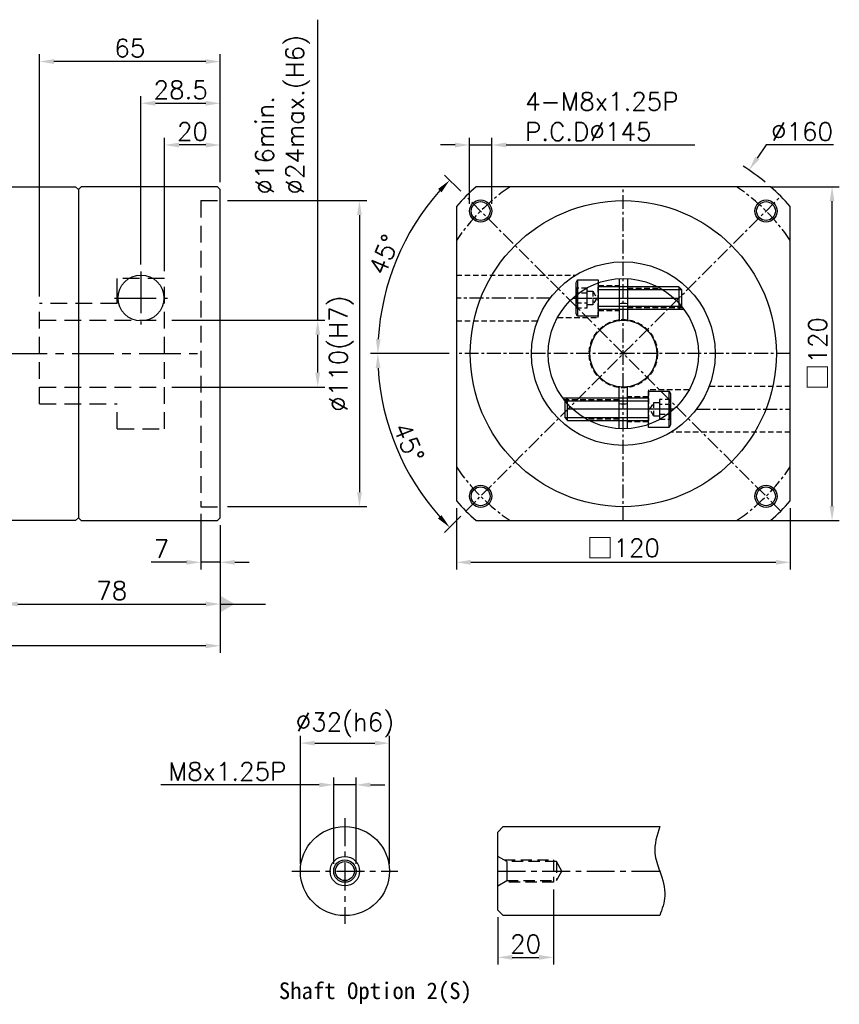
# Model space of a CAD drawing. Header units: millimetres. Extents: x -282 to 775, y -19 to 500.
# Tile 2 of 2: x 113 to 407, y 124 to 478. Entities that reach past the tile are written whole.
import ezdxf

# ---------------------------------------------------------------- set-up
doc = ezdxf.new("R2010")
doc.units = ezdxf.units.MM
doc.header["$LTSCALE"] = 4
doc.linetypes.add('CENTER', pattern=[2, 1.25, -0.25, 0.25, -0.25])
doc.linetypes.add('DASHED', pattern=[0.75, 0.5, -0.25])
for name, color, linetype in [('DIM', 6, 'Continuous'), ('MF120H-212', 7, 'Continuous'), ('MF120H-511', 7, 'Continuous'), ('MF120X1-012', 7, 'Continuous'), ('圖框', 7, 'Continuous')]:
    doc.layers.add(name, color=color, linetype=linetype)
doc.styles.get("Standard").update_dxf_attribs({"font": 'romans.shx'})
doc.dimstyles.new('R', dxfattribs={"dimscale": 2.6, "dimtxt": 2.5, "dimasz": 2, "dimexe": 1, "dimexo": 1, "dimgap": 0.6, "dimtad": 1, "dimtoh": 1, "dimdec": 4, "dimdsep": 46, "dimtxsty": 'Standard', "dimcen": 0.5, "dimdle": 1, "dimclrt": 7, "dimadec": 4, "dimazin": 2, "dimtfac": 1, "dimtdec": 4, "dimtofl": 0, "dimtmove": 0, "dimatfit": 3, "dimfxl": 0, "dimtolj": 1, "dimarcsym": 0})
doc.dimstyles.get("Standard").update_dxf_attribs({"dimscale": 2.6, "dimtxt": 2.5, "dimasz": 2, "dimexe": 1, "dimexo": 1, "dimgap": 0.6, "dimtad": 1, "dimdec": 4, "dimdsep": 46, "dimtxsty": 'Standard', "dimcen": 0.5, "dimdle": 1, "dimclrt": 7, "dimadec": 4, "dimazin": 2, "dimtfac": 1, "dimtdec": 4, "dimtofl": 0, "dimtmove": 0, "dimatfit": 3, "dimfxl": 0, "dimtolj": 1, "dimarcsym": 0})

# ---------------------------------------------------------------- blocks, each defined once
blk = doc.blocks.new('*D15')
at = {"color": 0, "lineweight": -2, "ltscale": 2}
for p, q in [((219.69, 370.16), (219.69, 478.2)), ((167.29, 370.16), (222.29, 370.16)), ((219.69, 351.36), (219.69, 364.96)), ((167.29, 346.16), (222.29, 346.16))]:
    blk.add_line(p, q, dxfattribs=at)
at = {"color": 0, "ltscale": 2}
for points in [[(218.82, 364.96), (220.55, 364.96), (219.69, 370.16)], [(218.82, 351.36), (220.55, 351.36), (219.69, 346.16)]]:
    blk.add_solid(points, dxfattribs=at)
at = {"layer": 'Defpoints', "color": 0, "ltscale": 2}
for p in [(164.69, 370.16), (164.69, 346.16), (219.69, 346.16)]:
    blk.add_point(p, dxfattribs=at)
at = {"color": 7, "ltscale": 2, "insert": (197.39, 415.35), "char_height": 6.5, "attachment_point": 1, "rotation": 90}
blk.add_mtext('\\A1;%%C16min.\\P%%C24max.(H6)', dxfattribs=at)
blk = doc.blocks.new('*D23')
at = {"color": 0, "lineweight": -2, "ltscale": 2}
for p, q in [((156.19, 390.26), (156.19, 450.76)), ((184.69, 419.76), (184.69, 450.76)), ((161.39, 448.16), (179.49, 448.16))]:
    blk.add_line(p, q, dxfattribs=at)
at = {"color": 0, "ltscale": 2}
for points in [[(161.39, 449.02), (161.39, 447.29), (156.19, 448.16)], [(179.49, 449.02), (179.49, 447.29), (184.69, 448.16)]]:
    blk.add_solid(points, dxfattribs=at)
at = {"layer": 'Defpoints', "color": 0, "ltscale": 2}
for p in [(184.69, 448.16), (184.69, 417.16), (156.19, 387.66)]:
    blk.add_point(p, dxfattribs=at)
at = {"color": 7, "ltscale": 2, "insert": (170.44, 452.97), "char_height": 6.5, "attachment_point": 5}
blk.add_mtext('\\A1;28.5', dxfattribs=at)
blk = doc.blocks.new('*D24')
at = {"color": 0, "lineweight": -2, "ltscale": 2}
for p, q in [((119.69, 378.76), (119.69, 465.76)), ((184.69, 419.76), (184.69, 465.76)), ((179.49, 463.16), (124.89, 463.16))]:
    blk.add_line(p, q, dxfattribs=at)
at = {"color": 0, "ltscale": 2}
for points in [[(124.89, 464.02), (124.89, 462.29), (119.69, 463.16)], [(179.49, 464.02), (179.49, 462.29), (184.69, 463.16)]]:
    blk.add_solid(points, dxfattribs=at)
at = {"layer": 'Defpoints', "color": 0, "ltscale": 2}
for p in [(119.69, 463.16), (184.69, 417.16), (119.69, 376.16)]:
    blk.add_point(p, dxfattribs=at)
at = {"color": 7, "ltscale": 2, "insert": (152.19, 467.97), "char_height": 6.5, "attachment_point": 5}
blk.add_mtext('\\A1;65', dxfattribs=at)
blk = doc.blocks.new('*D16')
at = {"layer": 'Defpoints', "color": 0, "ltscale": 2}
for p in [(106.69, 298.66), (184.69, 299.16), (184.69, 268.16)]:
    blk.add_point(p, dxfattribs=at)
at = {"layer": '圖框', "color": 0, "lineweight": -2, "ltscale": 2}
for p, q in [((106.69, 296.06), (106.69, 265.56)), ((184.69, 296.56), (184.69, 265.56)), ((111.89, 268.16), (179.49, 268.16))]:
    blk.add_line(p, q, dxfattribs=at)
at = {"layer": '圖框', "color": 0, "ltscale": 2}
for points in [[(111.89, 269.02), (111.89, 267.29), (106.69, 268.16)], [(179.49, 269.02), (179.49, 267.29), (184.69, 268.16)]]:
    blk.add_solid(points, dxfattribs=at)
at = {"layer": '圖框', "color": 7, "ltscale": 2, "insert": (145.69, 272.97), "char_height": 6.5, "attachment_point": 5}
blk.add_mtext('\\A1;78', dxfattribs=at)
blk = doc.blocks.new('*D31')
at = {"layer": 'Defpoints', "color": 0, "ltscale": 2}
for p in [(177.69, 303.16), (184.69, 299.16), (184.69, 283.16)]:
    blk.add_point(p, dxfattribs=at)
at = {"layer": '圖框', "color": 0, "lineweight": -2, "ltscale": 2}
for p, q in [((177.69, 300.56), (177.69, 280.56)), ((184.69, 296.56), (184.69, 280.56)), ((172.49, 283.16), (159.83, 283.16)), ((184.69, 283.16), (177.69, 283.16)), ((189.89, 283.16), (195.09, 283.16))]:
    blk.add_line(p, q, dxfattribs=at)
at = {"layer": '圖框', "color": 0, "ltscale": 2}
for points in [[(172.49, 284.02), (172.49, 282.29), (177.69, 283.16)], [(189.89, 284.02), (189.89, 282.29), (184.69, 283.16)]]:
    blk.add_solid(points, dxfattribs=at)
at = {"layer": '圖框', "color": 7, "ltscale": 2, "insert": (163.56, 287.97), "char_height": 6.5, "attachment_point": 5}
blk.add_mtext('\\A1;7', dxfattribs=at)
blk = doc.blocks.new('*D32')
at = {"layer": 'Defpoints', "color": 0, "ltscale": 2}
for p in [(-60.51, 344.16), (184.69, 299.16), (-60.51, 253.16)]:
    blk.add_point(p, dxfattribs=at)
at = {"layer": '圖框', "color": 0, "lineweight": -2, "ltscale": 2}
for p, q in [((-60.51, 341.56), (-60.51, 250.56)), ((184.69, 296.56), (184.69, 250.56)), ((179.49, 253.16), (-55.31, 253.16))]:
    blk.add_line(p, q, dxfattribs=at)
at = {"layer": '圖框', "color": 0, "ltscale": 2}
for points in [[(-55.31, 254.02), (-55.31, 252.29), (-60.51, 253.16)], [(179.49, 254.02), (179.49, 252.29), (184.69, 253.16)]]:
    blk.add_solid(points, dxfattribs=at)
at = {"layer": '圖框', "color": 7, "ltscale": 2, "insert": (62.09, 257.97), "char_height": 6.5, "attachment_point": 5}
blk.add_mtext('\\A1;245.2', dxfattribs=at)
blk = doc.blocks.new('*D40')
at = {"layer": 'Defpoints', "color": 0, "ltscale": 2}
for p in [(245.45, 218.16), (213.45, 172.16), (245.45, 172.16)]:
    blk.add_point(p, dxfattribs=at)
at = {"layer": '圖框', "color": 0, "lineweight": -2, "ltscale": 2}
for p, q in [((213.45, 174.76), (213.45, 220.76)), ((245.45, 174.76), (245.45, 220.76)), ((218.65, 218.16), (240.25, 218.16))]:
    blk.add_line(p, q, dxfattribs=at)
at = {"layer": '圖框', "color": 0, "ltscale": 2}
for points in [[(218.65, 219.02), (218.65, 217.29), (213.45, 218.16)], [(240.25, 219.02), (240.25, 217.29), (245.45, 218.16)]]:
    blk.add_solid(points, dxfattribs=at)
at = {"layer": '圖框', "color": 7, "ltscale": 2, "insert": (229.45, 224.67), "char_height": 6.5, "attachment_point": 5}
blk.add_mtext('\\A1;%%C32(h6)', dxfattribs=at)
blk = doc.blocks.new('*D41')
at = {"layer": 'Defpoints', "color": 0, "ltscale": 2}
for p in [(233.45, 203.16), (225.45, 172.16), (233.45, 172.16)]:
    blk.add_point(p, dxfattribs=at)
at = {"layer": '圖框', "color": 0, "lineweight": -2, "ltscale": 2}
for p, q in [((225.45, 174.76), (225.45, 205.76)), ((233.45, 174.76), (233.45, 205.76)), ((220.25, 203.16), (163.27, 203.16)), ((233.45, 203.16), (225.45, 203.16)), ((238.65, 203.16), (243.85, 203.16))]:
    blk.add_line(p, q, dxfattribs=at)
at = {"layer": '圖框', "color": 0, "ltscale": 2}
for points in [[(220.25, 204.02), (220.25, 202.29), (225.45, 203.16)], [(238.65, 204.02), (238.65, 202.29), (233.45, 203.16)]]:
    blk.add_solid(points, dxfattribs=at)
at = {"layer": '圖框', "color": 7, "ltscale": 2, "insert": (187.27, 207.97), "char_height": 6.5, "attachment_point": 5}
blk.add_mtext('\\A1;M8x1.25P', dxfattribs=at)
blk = doc.blocks.new('*D42')
at = {"layer": 'Defpoints', "color": 0, "ltscale": 2}
for p in [(304.38, 168.16), (284.38, 158.16), (304.38, 141.16)]:
    blk.add_point(p, dxfattribs=at)
at = {"layer": '圖框', "color": 0, "lineweight": -2, "ltscale": 2}
for p, q in [((304.38, 165.56), (304.38, 138.56)), ((284.38, 155.56), (284.38, 138.56)), ((289.58, 141.16), (299.18, 141.16))]:
    blk.add_line(p, q, dxfattribs=at)
at = {"layer": '圖框', "color": 0, "ltscale": 2}
for points in [[(289.58, 142.02), (289.58, 140.29), (284.38, 141.16)], [(299.18, 142.02), (299.18, 140.29), (304.38, 141.16)]]:
    blk.add_solid(points, dxfattribs=at)
at = {"layer": '圖框', "color": 7, "ltscale": 2, "insert": (294.38, 145.97), "char_height": 6.5, "attachment_point": 5}
blk.add_mtext('\\A1;20', dxfattribs=at)
blk = doc.blocks.new('六角承窩頭螺栓M8X30L')
at = {"color": 0}
for p, q in [((-7.5, 6.5), (-7.5, -6.5)), ((29, 4), (29, -4)), ((30, 3), (0, 3)), ((30, -3), (0, -3))]:
    blk.add_line(p, q, dxfattribs=at)
at = {"color": 0, "linetype": 'CENTER'}
blk.add_line((-8, 0), (30, 0), dxfattribs=at)
at = {"color": 0}
blk.add_lwpolyline([(-7.5, -6.5), (-8, -5.63), (-8, 5.63), (-7.5, 6.5), (0, 6.5), (0, -6.5)], close=True, dxfattribs=at)
blk.add_lwpolyline([(0, -4.6, -0.414214), (0.6, -4), (29, -4), (30, -3), (30, 3), (29, 4), (0.6, 4, -0.414214), (0, 4.6)], format="xyb", dxfattribs=at)
at = {"color": 0, "linetype": 'DASHED'}
for points in [[(-8, 3.5), (-8, -3.5), (-4, -3.5), (-4, 3.5)], [(-8, 1.75), (-8, -1.75), (-4, -1.75), (-4, 1.75)], [(-4, -2.5), (-4, 2.5), (-2, 2.5), (-2, -2.5)]]:
    blk.add_lwpolyline(points, close=True, dxfattribs=at)
blk.add_lwpolyline([(-2, 2.5), (-0.56, 0), (-2, -2.5)], dxfattribs=at)
blk = doc.blocks.new('ertergtetg')
for p, q in [((1498.81, 149.76), (1498.81, 134.71)), ((1501.81, 149.76), (1501.81, 134.71))]:
    blk.add_line(p, q)
at = {"color": 0, "linetype": 'DASHED'}
for p, q in [((1491.31, 147.3), (1498.81, 147.3)), ((1501.81, 146.8), (1512.68, 146.8)), ((1501.81, 146.2), (1513.78, 146.2)), ((1491.31, 138.3), (1498.81, 138.3)), ((1501.81, 139.4), (1521.61, 139.4)), ((1501.81, 138.8), (1522.06, 138.8)), ((1498.81, 106.8), (1478.56, 106.8)), ((1498.81, 106.2), (1479.02, 106.2)), ((1509.31, 107.3), (1501.81, 107.3)), ((1498.81, 99.4), (1486.84, 99.4)), ((1498.81, 98.8), (1487.94, 98.8)), ((1509.31, 98.3), (1501.81, 98.3))]:
    blk.add_line(p, q, dxfattribs=at)
at = {"color": 0, "linetype": 'CENTER'}
for p, q in [((1482.17, 142.8), (1518.45, 142.8)), ((1518.45, 102.8), (1482.17, 102.8))]:
    blk.add_line(p, q, dxfattribs=at)
at = {"color": 0}
for p, q in [((1498.81, 95.84), (1498.81, 110.9)), ((1501.81, 95.84), (1501.81, 110.9))]:
    blk.add_line(p, q, dxfattribs=at)
at = {"color": 0, "linetype": 'DASHED'}
for points in [[(1476.65, 135.8), (1491.31, 135.8), (1491.31, 148.26)], [(1523.98, 109.8), (1509.31, 109.8), (1509.31, 97.35)]]:
    blk.add_lwpolyline(points, dxfattribs=at)
blk.add_circle((1500.31, 122.8), 27)
blk.add_circle((1500.31, 122.8), 12.25, dxfattribs=at)
at = {"color": 0}
blk.add_circle((1500.31, 122.8), 12, dxfattribs=at)
for start, end in [(85.2198, 94.7802), (265.2198, 274.7802)]:
    blk.add_arc((1500.31, 122.8), 18, start, end, dxfattribs=at)
blk.add_blockref('六角承窩頭螺栓M8X30L', (1491.31, 142.8), dxfattribs=at)
at = {"color": 0, "rotation": 180}
blk.add_blockref('六角承窩頭螺栓M8X30L', (1509.31, 102.8), dxfattribs=at)
blk = doc.blocks.new('*D46')
at = {"layer": 'Defpoints', "color": 0, "ltscale": 2}
for p in [(386.07, 414.72), (269.5, 358.16), (389.5, 358.16), (244.24, 335.31), (272.93, 301.59)]:
    blk.add_point(p, dxfattribs=at)
at = {"layer": '圖框', "color": 0, "lineweight": -2, "ltscale": 2}
for p, q in [((266.9, 358.16), (238.64, 358.16)), ((271.09, 299.75), (265.25, 293.91))]:
    blk.add_line(p, q, dxfattribs=at)
blk.add_arc((329.5, 358.16), 88.26, 183.3761, 221.6239, dxfattribs=at)
at = {"layer": '圖框', "color": 0, "ltscale": 2}
for points in [[(240.52, 352.93), (242.26, 352.98), (241.24, 358.16)], [(264.15, 300.12), (262.89, 298.93), (267.09, 295.74)]]:
    blk.add_solid(points, dxfattribs=at)
at = {"layer": '圖框', "color": 7, "ltscale": 2, "insert": (252.4, 326.22), "char_height": 6.5, "attachment_point": 5, "rotation": 292.5}
blk.add_mtext('\\A1;45°', dxfattribs=at)
blk = doc.blocks.new('*D47')
at = {"layer": 'Defpoints', "color": 0, "ltscale": 2}
for p in [(272.93, 414.72), (253.11, 402.26), (269.5, 358.16), (389.5, 358.16), (386.07, 301.59)]:
    blk.add_point(p, dxfattribs=at)
at = {"layer": '圖框', "color": 0, "lineweight": -2, "ltscale": 2}
for p, q in [((271.09, 416.56), (265.29, 422.36)), ((266.9, 358.16), (238.69, 358.16))]:
    blk.add_line(p, q, dxfattribs=at)
blk.add_arc((329.5, 358.16), 88.21, 138.3783, 176.6217, dxfattribs=at)
at = {"layer": '圖框', "color": 0, "ltscale": 2}
for points in [[(262.93, 417.34), (264.19, 416.15), (267.13, 420.53)], [(242.31, 363.33), (240.58, 363.38), (241.29, 358.16)]]:
    blk.add_solid(points, dxfattribs=at)
at = {"layer": '圖框', "color": 7, "ltscale": 2, "insert": (243.56, 393.75), "char_height": 6.5, "attachment_point": 5, "rotation": 67.5}
blk.add_mtext('\\A1;45°', dxfattribs=at)
blk = doc.blocks.new('*D48')
at = {"layer": 'Defpoints', "color": 0, "ltscale": 2}
for p in [(374.7, 424.17), (284.3, 292.15)]:
    blk.add_point(p, dxfattribs=at)
at = {"layer": '圖框', "color": 0, "lineweight": -2, "ltscale": 2}
for p, q in [((380.85, 433.16), (377.63, 428.46)), ((405.01, 433.16), (380.85, 433.16)), ((328.2, 358.16), (330.8, 358.16)), ((329.5, 356.86), (329.5, 359.46))]:
    blk.add_line(p, q, dxfattribs=at)
blk.add_arc((329.5, 358.16), 80, 50.4525, 57.4637, dxfattribs=at)
at = {"layer": '圖框', "color": 0, "ltscale": 2}
blk.add_solid([(376.92, 428.95), (378.35, 427.97), (374.7, 424.17)], dxfattribs=at)
at = {"layer": '圖框', "color": 7, "ltscale": 2, "insert": (393.71, 437.97), "char_height": 6.5, "attachment_point": 5}
blk.add_mtext('\\A1;∅160', dxfattribs=at)
blk = doc.blocks.new('*D43')
at = {"layer": 'Defpoints', "color": 0, "ltscale": 2}
for p in [(282.23, 433.16), (274.23, 409.42), (282.23, 409.42)]:
    blk.add_point(p, dxfattribs=at)
at = {"layer": '圖框', "color": 0, "lineweight": -2, "ltscale": 2}
for p, q in [((274.23, 412.02), (274.23, 435.76)), ((282.23, 412.02), (282.23, 435.76)), ((269.03, 433.16), (263.83, 433.16)), ((274.23, 433.16), (282.23, 433.16)), ((287.43, 433.16), (355.18, 433.16))]:
    blk.add_line(p, q, dxfattribs=at)
at = {"layer": '圖框', "color": 0, "ltscale": 2}
for points in [[(269.03, 434.02), (269.03, 432.29), (274.23, 433.16)], [(287.43, 434.02), (287.43, 432.29), (282.23, 433.16)]]:
    blk.add_solid(points, dxfattribs=at)
at = {"layer": '圖框', "color": 7, "ltscale": 2, "insert": (294.19, 452.05), "char_height": 6.5, "attachment_point": 1}
blk.add_mtext('\\A1;4-M8x1.25P\\PP.C.D%%C145', dxfattribs=at)
blk = doc.blocks.new('*D44')
at = {"color": 0, "lineweight": -2}
for p, q in [((269.5, 302.64), (269.5, 280.56)), ((389.5, 302.64), (389.5, 280.56)), ((274.7, 283.16), (384.3, 283.16))]:
    blk.add_line(p, q, dxfattribs=at)
at = {"color": 0}
for points in [[(274.7, 284.02), (274.7, 282.29), (269.5, 283.16)], [(384.3, 284.02), (384.3, 282.29), (389.5, 283.16)]]:
    blk.add_solid(points, dxfattribs=at)
at = {"layer": 'Defpoints', "color": 0}
for p in [(269.5, 305.24), (389.5, 305.24), (389.5, 283.16)]:
    blk.add_point(p, dxfattribs=at)
at = {"color": 7, "insert": (329.5, 288.24), "char_height": 6.5, "attachment_point": 5}
blk.add_mtext('\\A1;{\\fPMingLiU|b0|i0|c136|p18;\\H1.083x;\\C0;□}120', dxfattribs=at)
blk = doc.blocks.new('*D45')
at = {"color": 0, "lineweight": -2}
for p, q in [((382.41, 418.16), (407.1, 418.16)), ((404.5, 303.36), (404.5, 412.96)), ((382.41, 298.16), (407.1, 298.16))]:
    blk.add_line(p, q, dxfattribs=at)
at = {"color": 0}
for points in [[(403.63, 412.96), (405.37, 412.96), (404.5, 418.16)], [(403.63, 303.36), (405.37, 303.36), (404.5, 298.16)]]:
    blk.add_solid(points, dxfattribs=at)
at = {"layer": 'Defpoints', "color": 0}
for p in [(379.81, 418.16), (404.5, 418.16), (379.81, 298.16)]:
    blk.add_point(p, dxfattribs=at)
at = {"color": 7, "insert": (399.42, 358.16), "char_height": 6.5, "attachment_point": 5, "rotation": 90}
blk.add_mtext('\\A1;{\\fPMingLiU|b0|i0|c136|p18;\\H1.083x;\\C0;□}120', dxfattribs=at)
blk = doc.blocks.new('*D49')
at = {"color": 0, "lineweight": -2, "ltscale": 2}
for p, q in [((187.29, 413.16), (237.29, 413.16)), ((234.69, 407.96), (234.69, 308.36)), ((187.29, 303.16), (237.29, 303.16))]:
    blk.add_line(p, q, dxfattribs=at)
at = {"color": 0, "ltscale": 2}
for points in [[(233.82, 407.96), (235.55, 407.96), (234.69, 413.16)], [(233.82, 308.36), (235.55, 308.36), (234.69, 303.16)]]:
    blk.add_solid(points, dxfattribs=at)
at = {"layer": 'Defpoints', "color": 0, "ltscale": 2}
for p in [(184.69, 413.16), (184.69, 303.16), (234.69, 303.16)]:
    blk.add_point(p, dxfattribs=at)
at = {"color": 7, "ltscale": 2, "insert": (228.17, 358.16), "char_height": 6.5, "attachment_point": 5, "rotation": 90}
blk.add_mtext('\\A1;%%C110(H7)', dxfattribs=at)
blk = doc.blocks.new('*D52')
at = {"color": 0, "lineweight": -2, "ltscale": 2}
for p, q in [((164.69, 387.76), (164.69, 435.76)), ((184.69, 419.76), (184.69, 435.76)), ((179.49, 433.16), (169.89, 433.16))]:
    blk.add_line(p, q, dxfattribs=at)
at = {"color": 0, "ltscale": 2}
for points in [[(169.89, 434.02), (169.89, 432.29), (164.69, 433.16)], [(179.49, 434.02), (179.49, 432.29), (184.69, 433.16)]]:
    blk.add_solid(points, dxfattribs=at)
at = {"layer": 'Defpoints', "color": 0, "ltscale": 2}
for p in [(164.69, 433.16), (184.69, 417.16), (164.69, 385.16)]:
    blk.add_point(p, dxfattribs=at)
at = {"color": 7, "ltscale": 2, "insert": (174.69, 437.97), "char_height": 6.5, "attachment_point": 5}
blk.add_mtext('\\A1;20', dxfattribs=at)

msp = doc.modelspace()

# ---------------------------------------------------------------- linework, layer by layer
at = {"color": 0}
for p, q in [((107.68731, 418.15595), (132.68731, 418.15595)), ((132.68731, 418.15595), (133.68731, 417.15595)), ((134.68731, 418.15595), (133.68731, 417.15595)), ((183.68731, 418.15595), (134.68731, 418.15595)), ((184.68731, 417.15595), (183.68731, 418.15595)), ((133.68731, 417.15595), (133.68731, 299.15595)), ((133.68731, 417.15595), (133.68731, 395.65595)), ((184.68731, 299.15595), (184.68731, 417.15595)), ((133.68731, 320.65595), (133.68731, 299.15595)), ((132.68731, 298.15595), (107.68731, 298.15595)), ((133.68731, 299.15595), (132.68731, 298.15595)), ((133.68731, 299.15595), (134.68731, 298.15595)), ((134.68731, 298.15595), (183.68731, 298.15595)), ((183.68731, 298.15595), (184.68731, 299.15595))]:
    msp.add_line(p, q, dxfattribs=at)
at = {"color": 0, "linetype": 'CENTER'}
for p, q in [((329.49945, 298.15595), (329.49945, 418.15595)), ((386.06799, 301.58741), (272.9309, 414.7245)), ((272.9309, 301.58741), (386.06799, 414.7245)), ((303.25064, 378.15595), (269.49945, 378.15595)), ((389.49945, 358.15595), (269.49945, 358.15595)), ((355.74826, 338.15595), (389.49945, 338.15595))]:
    msp.add_line(p, q, dxfattribs=at)
at = {"color": 0, "linetype": 'DASHED', "ltscale": 3}
for p, q in [((177.68731, 413.15595), (177.68731, 303.15595)), ((177.68731, 413.15595), (184.68731, 413.15595)), ((164.68731, 385.15595), (147.68949, 385.15595)), ((164.68731, 331.15595), (164.68731, 385.15595)), ((147.68949, 376.15595), (119.68731, 376.15595)), ((119.68731, 340.15595), (119.68731, 376.15595)), ((119.68731, 370.15595), (164.68731, 370.15595)), ((119.68731, 346.15595), (164.68731, 346.15595)), ((119.68731, 340.15595), (147.68949, 340.15595)), ((147.68949, 331.15595), (147.68949, 340.15595)), ((147.68949, 331.15595), (164.68731, 331.15595)), ((177.68731, 303.15595), (184.68731, 303.15595))]:
    msp.add_line(p, q, dxfattribs=at)
at = {"color": 0, "linetype": 'CENTER', "ltscale": 3}
for p, q in [((156.18731, 387.65595), (156.18731, 368.65595)), ((146.68731, 378.15595), (165.68731, 378.15595)), ((-60.51269, 358.15595), (177.68731, 358.15595))]:
    msp.add_line(p, q, dxfattribs=at)
at = {"color": 0, "linetype": 'DASHED'}
for p, q in [((269.49945, 386.40595), (312.44256, 386.40595)), ((269.49945, 369.90595), (298.66217, 369.90595)), ((389.49945, 346.40595), (360.33672, 346.40595)), ((389.49945, 329.90595), (346.55634, 329.90595))]:
    msp.add_line(p, q, dxfattribs=at)
at = {"color": 0}
msp.add_lwpolyline([(382.41447, 298.15595, 0.031342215), (389.49945, 305.24093), (389.49945, 411.07098, 0.031342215), (382.41447, 418.15595), (276.58442, 418.15595, 0.031342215), (269.49945, 411.07098), (269.49945, 305.24093, 0.031342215), (276.58442, 298.15595)], format="xyb", close=True, dxfattribs=at)
for radius in [55, 33]:
    msp.add_circle((329.49945, 358.15595), radius, dxfattribs=at)
at = {"color": 0, "ltscale": 2}
msp.add_circle((156.18731, 378.15595), 8.25, dxfattribs=at)
at = {"layer": 'DIM', "color": 0}
for centre, radius in [((278.23421, 409.4212), 4), ((278.23421, 409.4212), 3.375), ((380.76469, 409.4212), 4), ((380.76469, 409.4212), 3.375), ((278.23421, 306.89071), 4), ((278.23421, 306.89071), 3.375), ((380.76469, 306.89071), 4), ((380.76469, 306.89071), 3.375)]:
    msp.add_circle(centre, radius, dxfattribs=at)
at = {"layer": 'MF120H-212'}
msp.add_line((147.68949, 376.15595), (147.68949, 385.15595), dxfattribs=at)
at = {"layer": 'MF120H-511', "color": 0, "linetype": 'CENTER'}
for start, end in [(124.1484243, 145.8515757), (34.1484243, 55.8515757), (214.1484243, 235.8515757), (304.1484243, 325.8515757)]:
    msp.add_arc((329.49945, 358.15595), 72.5, start, end, dxfattribs=at)
at = {"layer": 'MF120X1-012', "color": 0, "linetype": 'CENTER', "ltscale": 2}
for p, q in [((229.44839, 191.15595), (229.44839, 153.15595)), ((210.44839, 172.15595), (248.44839, 172.15595))]:
    msp.add_line(p, q, dxfattribs=at)
at = {"layer": 'MF120X1-012', "color": 0, "ltscale": 2}
for p, q in [((284.37966, 186.15595), (286.37966, 188.15595)), ((286.37966, 188.15595), (342.57966, 188.15595)), ((284.37966, 158.15595), (284.37966, 186.15595)), ((287.67055, 175.55595), (287.67055, 168.75595)), ((286.37966, 156.15595), (284.37966, 158.15595)), ((342.57966, 156.15595), (286.37966, 156.15595))]:
    msp.add_line(p, q, dxfattribs=at)
at = {"layer": 'MF120X1-012', "color": 0, "linetype": 'DASHED', "ltscale": 2}
msp.add_line((305.46863, 175.55595), (305.46863, 168.75595), dxfattribs=at)
for points in [[(284.37966, 166.85595), (287.67055, 168.75595), (305.46863, 168.75595), (307.43162, 172.15595), (305.46863, 175.55595), (287.67055, 175.55595), (284.37966, 177.45595)], [(286.63132, 176.15595), (304.37966, 176.15595), (304.37966, 168.15595), (286.63132, 168.15595)]]:
    msp.add_lwpolyline(points, dxfattribs=at)
at = {"layer": 'MF120X1-012', "color": 0, "ltscale": 2}
for radius in [16, 5.3, 4, 3.4]:
    msp.add_circle((229.44839, 172.15595), radius, dxfattribs=at)
at = {"layer": '圖框', "color": 0, "linetype": 'CENTER', "ltscale": 2}
msp.add_line((284.37966, 172.15595), (344.35208, 172.15595), dxfattribs=at)
at = {"layer": '圖框', "color": 0, "ltscale": 2}
msp.add_spline([(342.57966, 188.15595), (340.84999, 178.59394), (342.57966, 172.15595), (344.42233, 163.26648), (342.57966, 156.15595)], degree=3, dxfattribs=at)

# ---------------------------------------------------------------- block references
at = {"color": 0}
msp.add_blockref('ertergtetg', (-1170.81193, 235.35346), dxfattribs=at)

# ---------------------------------------------------------------- texts
at = {"color": 0, "insert": (205.72629, 132.15595), "char_height": 6, "width": 83.0958466, "attachment_point": 1}
msp.add_mtext('{\\fDFKai-SB|b1|i0|c0|p65;Shaft Option 2(S)}', dxfattribs=at)
at = {"layer": 'DIM', "color": 7, "insert": (116.37101, 133.97787), "char_height": 3.125, "width": 2, "attachment_point": 1}
msp.add_mtext('\\A1;', dxfattribs=at)

# ---------------------------------------------------------------- dimensions: what is measured, and where the dimension line sits
at = {"color": 0, "ltscale": 2}
dim = msp.add_linear_dim(base=(219.68731, 346.15595), p1=(164.68731, 370.15595), p2=(164.68731, 346.15595), angle=90, text='%%C16min.\\P%%C24max.(H6)', dimstyle='Standard', dxfattribs=at)
dim.commit()
dim.dimension.update_dxf_attribs({"geometry": '*D15', "text_midpoint": (219.68731, 445.99618), "dimtype": 160})
for base, p1, p2, picture, middle in [((119.68731, 463.15595), (184.68731, 417.15595), (119.68731, 376.15595), '*D24', (152.18731, 467.96595)), ((184.68731, 448.15595), (156.18731, 387.65595), (184.68731, 417.15595), '*D23', (170.43731, 452.96595)), ((164.68731, 433.15595), (184.68731, 417.15595), (164.68731, 385.15595), '*D52', (174.68731, 437.96595))]:
    dim = msp.add_linear_dim(base=base, p1=p1, p2=p2, dimstyle='Standard', dxfattribs=at)
    dim.commit()
    dim.dimension.update_dxf_attribs({"geometry": picture, "text_midpoint": middle})
at = {"color": 0}
dim = msp.add_linear_dim(base=(404.49945, 418.15595), p1=(379.81447, 298.15595), p2=(379.81447, 418.15595), angle=90, text='{\\fPMingLiU|b0|i0|c136|p18;\\H1.083x;\\C0;□}<>', dimstyle='Standard', dxfattribs=at)
dim.commit()
dim.dimension.update_dxf_attribs({"geometry": '*D45', "text_midpoint": (404.49945, 358.15595), "dimtype": 160})
at = {"color": 0, "ltscale": 2}
dim = msp.add_linear_dim(base=(234.68731, 303.15595), p1=(184.68731, 413.15595), p2=(184.68731, 303.15595), angle=90, text='%%C<>(H7)', dimstyle='Standard', override={"dimtmove": 0}, dxfattribs=at)
dim.commit()
dim.dimension.update_dxf_attribs({"geometry": '*D49', "text_midpoint": (234.68731, 358.15595), "dimtype": 160})
at = {"color": 0}
dim = msp.add_linear_dim(base=(389.49945, 283.15595), p1=(269.49945, 305.24093), p2=(389.49945, 305.24093), text='{\\fPMingLiU|b0|i0|c136|p18;\\H1.083x;\\C0;□}<>', dimstyle='Standard', dxfattribs=at)
dim.commit()
dim.dimension.update_dxf_attribs({"geometry": '*D44', "text_midpoint": (329.49945, 283.15595), "dimtype": 160})
at = {"layer": '圖框', "color": 0, "ltscale": 2}
dim = msp.add_linear_dim(base=(282.23421, 433.15595), p1=(274.23421, 409.4212), p2=(282.23421, 409.4212), text='4-M<>x1.25P\\PP.C.D%%C145', dimstyle='Standard', override={"dimtofl": 1}, dxfattribs=at)
dim.commit()
dim.dimension.update_dxf_attribs({"geometry": '*D43', "text_midpoint": (323.90849, 443.38262)})
dim = msp.add_diameter_dim_2p(p1=(284.30389, 292.14564), p2=(374.695, 424.16627), dimstyle='R', dxfattribs=at)
dim.commit()
dim.dimension.update_dxf_attribs({"geometry": '*D48', "text_midpoint": (393.70762, 433.15595), "dimtype": 163})
for base, line1, line2, picture, middle in [((253.11167, 402.25846), ((389.49945, 358.15595), (269.49945, 358.15595)), ((386.06799, 301.58741), (272.9309, 414.7245)), '*D47', (243.56479, 393.75126)), ((244.24447, 335.31195), ((272.9309, 301.58741), (386.06799, 414.7245)), ((389.49945, 358.15595), (269.49945, 358.15595)), '*D46', (252.39944, 326.22009))]:
    dim = msp.add_angular_dim_2l(base=base, line1=line1, line2=line2, dimstyle='Standard', dxfattribs=at)
    dim.commit()
    dim.dimension.update_dxf_attribs({"geometry": picture, "text_midpoint": middle})
for base, p1, p2, picture, middle in [((-60.51269, 253.15595), (184.68731, 299.15595), (-60.51269, 344.15595), '*D32', (62.08731, 257.96595)), ((184.68731, 268.15595), (106.68731, 298.65595), (184.68731, 299.15595), '*D16', (145.68731, 272.96595))]:
    dim = msp.add_linear_dim(base=base, p1=p1, p2=p2, dimstyle='Standard', dxfattribs=at)
    dim.commit()
    dim.dimension.update_dxf_attribs({"geometry": picture, "text_midpoint": middle})
dim = msp.add_linear_dim(base=(184.68731, 283.15595), p1=(177.68731, 303.15595), p2=(184.68731, 299.15595), dimstyle='Standard', override={"dimtofl": 1}, dxfattribs=at)
dim.commit()
dim.dimension.update_dxf_attribs({"geometry": '*D31', "text_midpoint": (163.56065, 283.15595), "dimtype": 160})
dim = msp.add_linear_dim(base=(245.44839, 218.15595), p1=(213.44839, 172.15595), p2=(245.44839, 172.15595), text='%%C<>(h6)', dimstyle='Standard', dxfattribs=at)
dim.commit()
dim.dimension.update_dxf_attribs({"geometry": '*D40', "text_midpoint": (229.44839, 218.15595), "dimtype": 160})
dim = msp.add_linear_dim(base=(233.44839, 203.15595), p1=(225.44839, 172.15595), p2=(233.44839, 172.15595), text='M<>x1.25P', dimstyle='Standard', override={"dimtofl": 1}, dxfattribs=at)
dim.commit()
dim.dimension.update_dxf_attribs({"geometry": '*D41', "text_midpoint": (187.2691, 203.15595), "dimtype": 160})
dim = msp.add_linear_dim(base=(304.37966, 141.15595), p1=(284.37966, 158.15595), p2=(304.37966, 168.15595), dimstyle='Standard', dxfattribs=at)
dim.commit()
dim.dimension.update_dxf_attribs({"geometry": '*D42', "text_midpoint": (294.37966, 141.15595), "dimtype": 160})

# ---------------------------------------------------------------- leaders
msp.add_leader([(184.68731, 268.15595), (200.87468, 268.15595)], dimstyle='Standard', override={"dimldrblk": 'DatumFilled'}, dxfattribs=at)

doc.saveas('drawing.dxf')
